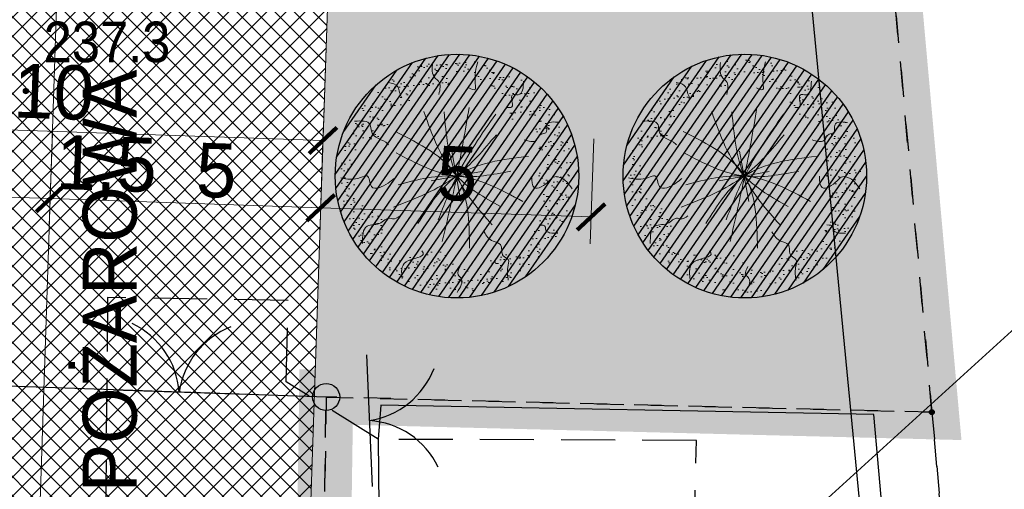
# Model space of a CAD drawing. Extents: x 40810 to 6568062, y -66833 to 5647073.
# Tile 23 of 35: x 6567818 to 6567836, y 5646956 to 5646965. Entities that reach past the tile are written whole.
import ezdxf
from ezdxf.enums import TextEntityAlignment as Align

# ---------------------------------------------------------------- set-up
doc = ezdxf.new("R2010")
doc.units = 0
doc.header["$MEASUREMENT"] = 0
for name, pattern in [('DGN_STYLE_2191', [1, -0.25, 0.5, -0.25]), ('DGN_STYLE_9021', [7.5, 3.75, 3.75]), ('KTCR02_05', [1.5, 1, -0.5]), ('KTJZ01_05', [2, 1.5, -0.5])]:
    doc.linetypes.add(name, pattern=pattern)
doc.layers.get('0').update_dxf_attribs({"linetype": 'CONTINUOUS'})
doc.layers.get('Defpoints').update_dxf_attribs({"linetype": 'CONTINUOUS'})
for name, color, linetype in [('BDOT1', 7, 'CONTINUOUS'), ('EWID', 7, 'CONTINUOUS'), ('P-hatch-taras-zielony', 65, 'CONTINUOUS'), ('PZAG', 7, 'CONTINUOUS'), ('Z-zielen', 62, 'CONTINUOUS'), ('Z-zielen-drzewa', 62, 'CONTINUOUS')]:
    doc.layers.add(name, color=color, linetype=linetype)
for name, color, linetype, lineweight in [('l. przekrojowa', 1, 'CONTINUOUS', 30), ('l.widokowa', 140, 'CONTINUOUS', 15), ('szraf1', 8, 'CONTINUOUS', 5), ('wymiarowanie', 176, 'CONTINUOUS', 9)]:
    doc.layers.add(name, color=color, linetype=linetype, lineweight=lineweight)
doc.layers.add('P-hatch-zielen', color=7, linetype='CONTINUOUS', true_color=0x849724)
doc.styles.get("Standard").update_dxf_attribs({"font": 'GOTHIC.TTF'})
doc.styles.add('STYLE-GEO_140', font='geo_140.shx', dxfattribs={"bigfont": 'geo_140big.shx'})
doc.dimstyles.new('Skala 1-50', dxfattribs={"dimtxt": 1, "dimasz": 0.5, "dimexe": 0.5, "dimexo": 0.5, "dimgap": 0.2, "dimtad": 1, "dimtxsty": 'Standard', "dimblk": 'ARCHTICK', "dimcen": 0.5, "dimclrd": 256, "dimclre": 256, "dimadec": 0, "dimazin": 0, "dimtfac": 1, "dimtdec": 1, "dimtmove": 1, "dimatfit": 3, "dimldrblk": 'ARCHTICK', "dimfxl": 1, "dimlwd": -1, "dimlwe": -1, "dimarcsym": 0})
pattern_1 = [(45, (0, 0), (-0.1767766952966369, 0.1767766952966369), []), (135, (0, 0), (-0.1767766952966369, -0.1767766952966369), [])]

# ---------------------------------------------------------------- blocks, each defined once
blk = doc.blocks.new('KTOK02_6')
at = {"layer": 'BDOT1', "color": 7, "linetype": 'Continuous'}
for centre, radius, start, end in [((-5.059674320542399, -0.5708176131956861), 5.1048333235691, 6.334216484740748, 66.47685954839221), ((5.078386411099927, -0.5640605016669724), 5.094869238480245, 113.457350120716, 173.7297967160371)]:
    blk.add_arc(centre, radius, start, end, dxfattribs=at)
blk = doc.blocks.new('DWG_H0_11')
at = {"layer": 'BDOT1', "linetype": 'Continuous'}
blk.add_hatch(color=7, dxfattribs=at).paths.add_polyline_path([(0.08999999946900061, -2.728484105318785e-10, 0.9999999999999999), (-0.09000000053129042, -2.728484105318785e-10, 0.9999999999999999)], flags=16)
at = {"layer": 'BDOT1', "color": 7, "linetype": 'Continuous'}
blk.add_lwpolyline([(0.08999999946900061, -2.728484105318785e-10, 0.9999999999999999), (-0.09000000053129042, -2.728484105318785e-10, 0.9999999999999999)], format="xyb", close=True, dxfattribs=at)
blk = doc.blocks.new('RTPW01_1')
at = {"layer": 'BDOT1', "color": 7, "linetype": 'Continuous'}
blk.add_circle((-5.311449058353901e-10, -2.728484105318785e-10), 0.09, dxfattribs=at)
blk.add_blockref('DWG_H0_11', (-5.311449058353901e-10, -2.728484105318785e-10), dxfattribs=at)
blk = doc.blocks.new('EGBP04_1')
at = {"layer": 'EWID', "color": 92, "linetype": 'Continuous'}
blk.add_circle((-2.328306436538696e-10, 3.899913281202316e-09), 0.5, dxfattribs=at)
blk = doc.blocks.new('Y0_18R')
at = {"layer": 'EWID', "linetype": 'Continuous'}
h = blk.add_hatch(color=7, dxfattribs=at)
edge = h.paths.add_edge_path()
edge.add_arc((4.536559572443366e-09, 1.815351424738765e-09), 0.09, 0, 360)
at = {"layer": 'EWID', "color": 92, "linetype": 'Continuous'}
blk.add_circle((4.536559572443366e-09, 1.815351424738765e-09), 0.09, dxfattribs=at)
blk = doc.blocks.new('_ArchTick')
at = {"color": 0, "linetype": 'ByBlock', "const_width": 0.15}
blk.add_lwpolyline([(-0.5, -0.5), (0.5, 0.5)], dxfattribs=at)
blk = doc.blocks.new('*D209')
at = {"layer": 'Defpoints', "color": 0}
for p in [(6567823.374637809, 5646963.254577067), (6567828.371789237, 5646963.085824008), (6567823.309118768, 5646961.314413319)]:
    blk.add_point(p, dxfattribs=at)
at = {"layer": 'wymiarowanie'}
for p, q in [((6567823.357762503, 5646962.754861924), (6567823.292243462, 5646960.814698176)), ((6567828.35491393, 5646962.586108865), (6567828.28939489, 5646960.645945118)), ((6567828.306270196, 5646961.145660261), (6567823.309118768, 5646961.314413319))]:
    blk.add_line(p, q, dxfattribs=at)
at = {"layer": 'wymiarowanie', "linetype": 'Continuous', "xscale": 0.5, "yscale": 0.5, "zscale": 0.5}
for p, rotation in [((6567823.309118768, 5646961.314413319), 178.0658650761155), ((6567828.306270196, 5646961.145660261), 358.0658650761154)]:
    blk.add_blockref('_ArchTick', p, dxfattribs=dict(at, rotation=rotation))
at = {"layer": 'wymiarowanie', "color": 0, "linetype": 'Continuous', "insert": (6567825.831744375, 5646961.942207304), "char_height": 1, "attachment_point": 5, "rotation": 358.0658650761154}
blk.add_mtext('5', dxfattribs=at)
blk = doc.blocks.new('*D210')
at = {"layer": 'Defpoints', "color": 0}
for p in [(6567818.369492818, 5646963.186623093), (6567823.374637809, 5646963.254577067), (6567818.311967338, 5646961.483166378)]:
    blk.add_point(p, dxfattribs=at)
at = {"layer": 'wymiarowanie'}
for p, q in [((6567823.357762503, 5646962.754861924), (6567823.292243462, 5646960.814698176)), ((6567818.352617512, 5646962.68690795), (6567818.295092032, 5646960.983451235)), ((6567823.309118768, 5646961.314413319), (6567818.311967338, 5646961.483166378))]:
    blk.add_line(p, q, dxfattribs=at)
at = {"layer": 'wymiarowanie', "linetype": 'Continuous', "xscale": 0.5, "yscale": 0.5, "zscale": 0.5}
for p, rotation in [((6567818.311967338, 5646961.483166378), 178.0658650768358), ((6567823.309118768, 5646961.314413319), 358.0658650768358)]:
    blk.add_blockref('_ArchTick', p, dxfattribs=dict(at, rotation=rotation))
at = {"layer": 'wymiarowanie', "color": 0, "linetype": 'Continuous', "insert": (6567821.381315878, 5646961.998620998), "char_height": 1, "attachment_point": 5, "rotation": 358.06586507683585}
blk.add_mtext('5', dxfattribs=at)
blk = doc.blocks.new('*D232')
at = {"layer": 'Defpoints', "color": 0}
for p in [(6567813.464604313, 5646966.083186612), (6567823.458762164, 5646965.745685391), (6567823.35104525, 5646962.555949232)]:
    blk.add_point(p, dxfattribs=at)
at = {"layer": 'wymiarowanie'}
for p, q in [((6567813.447729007, 5646965.583471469), (6567813.340012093, 5646962.393735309)), ((6567823.441886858, 5646965.245970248), (6567823.334169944, 5646962.056234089)), ((6567813.356887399, 5646962.893450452), (6567823.35104525, 5646962.555949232))]:
    blk.add_line(p, q, dxfattribs=at)
at = {"layer": 'wymiarowanie', "linetype": 'Continuous', "xscale": 0.5, "yscale": 0.5, "zscale": 0.5}
for p, rotation in [((6567813.356887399, 5646962.893450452), 178.0658650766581), ((6567823.35104525, 5646962.555949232), 358.0658650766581)]:
    blk.add_blockref('_ArchTick', p, dxfattribs=dict(at, rotation=rotation))
at = {"layer": 'wymiarowanie', "color": 0, "linetype": 'Continuous', "insert": (6567818.378440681, 5646963.449439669), "char_height": 1, "attachment_point": 5, "rotation": 358.0658650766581}
blk.add_mtext('10', dxfattribs=at)
blk = doc.blocks.new('*D238')
at = {"layer": 'Defpoints', "color": 0}
for p in [(6567816.8424255, 5646962.410420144), (6567818.341570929, 5646962.359794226), (6567816.812821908, 5646961.533792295)]:
    blk.add_point(p, dxfattribs=at)
at = {"layer": 'wymiarowanie'}
for p, q in [((6567816.825550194, 5646961.910705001), (6567816.795946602, 5646961.034077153)), ((6567818.324695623, 5646961.860079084), (6567818.29509203, 5646960.983451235)), ((6567818.311967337, 5646961.483166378), (6567816.812821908, 5646961.533792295))]:
    blk.add_line(p, q, dxfattribs=at)
at = {"layer": 'wymiarowanie', "linetype": 'Continuous', "xscale": 0.5, "yscale": 0.5, "zscale": 0.5}
for p, rotation in [((6567816.812821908, 5646961.533792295), 178.065865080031), ((6567818.311967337, 5646961.483166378), 358.065865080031)]:
    blk.add_blockref('_ArchTick', p, dxfattribs=dict(at, rotation=rotation))
at = {"layer": 'wymiarowanie', "color": 0, "linetype": 'Continuous', "insert": (6567819.349432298, 5646962.03828572), "char_height": 1, "attachment_point": 5, "rotation": 358.065865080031}
blk.add_mtext('1,5', dxfattribs=at)
blk = doc.blocks.new('A$C6C6A0645')
at = {"layer": 'P-hatch-taras-zielony', "lineweight": 5}
h = blk.add_hatch(dxfattribs=at)
h.set_pattern_fill('AR-SAND', color=129, scale=0.005211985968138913, angle=-78.11946695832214, style=0)
h.set_pattern_definition([(319.3805330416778, (-238.6443200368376, 102.3054320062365), (0.2479005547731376, 0.06067476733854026), [0, -0.2012243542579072, 0, -0.2250535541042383, 0, -0.2151247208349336]), (289.3805330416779, (-238.6443200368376, 102.3054320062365), (0.4138390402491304, -0.1523567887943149), [0, -0.1085552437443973, 0, -0.1813666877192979, 0, -0.06950183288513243]), (249.3805330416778, (-238.6778427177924, 102.4647768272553), (0.08560653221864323, -0.4032787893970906), [0, -0.0661922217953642, 0, -0.2382919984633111, 0, -0.3111034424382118]), (239.3805330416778, (-238.6778427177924, 102.4647768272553), (0.1956311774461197, -0.3655194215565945), [0, -0.0330961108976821, 0, -0.1562136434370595, 0, -0.1787189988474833])])
edge = h.paths.add_edge_path()
edge.add_spline(control_points=[(4.344609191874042, 2.29854024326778), (4.239852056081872, 2.299579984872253), (4.135094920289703, 2.300619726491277), (4.007555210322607, 2.265408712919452)], knot_values=[0, 0, 0, 0, 0.200901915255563, 0.200901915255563, 0.200901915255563, 0.200901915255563], degree=3, periodic=0)
edge.add_spline(control_points=[(4.007555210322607, 2.265408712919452), (3.990323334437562, 2.211900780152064), (3.902117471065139, 1.955435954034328), (3.857649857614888, 1.664367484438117), (3.389467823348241, 1.501675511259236), (3.544837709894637, 1.217970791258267), (3.397926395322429, 1.00621705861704), (3.254534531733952, 0.8968923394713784), (3.206195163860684, 0.866667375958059)], knot_values=[2.339544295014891, 2.339544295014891, 2.339544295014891, 2.339544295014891, 2.415302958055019, 2.701715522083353, 2.916319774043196, 2.98729484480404, 3.189753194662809, 3.286634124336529, 3.286634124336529, 3.286634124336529, 3.286634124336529], degree=3, periodic=0)
edge.add_spline(control_points=[(3.206195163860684, 0.866667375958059), (3.244670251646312, 0.8505992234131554), (3.332221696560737, 0.841808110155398), (3.359790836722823, 0.6868656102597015), (3.581782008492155, 0.8117058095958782), (3.606123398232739, 0.638193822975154), (3.62115894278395, 0.5310164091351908)], knot_values=[0, 0, 0, 0, 0.07398957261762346, 0.1244443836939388, 0.2101415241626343, 0.3486032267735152, 0.3486032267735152, 0.3486032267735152, 0.3486032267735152], degree=3, periodic=0)
edge.add_arc((2.172421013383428, 2.155803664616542), 2.17687280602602, 311.7217208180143, 3.759555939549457)
edge = h.paths.add_edge_path()
edge.add_spline(control_points=[(3.62115894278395, 0.5310164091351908), (3.606123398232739, 0.638193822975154), (3.581782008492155, 0.8117058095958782), (3.359790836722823, 0.6868656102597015), (3.332221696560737, 0.841808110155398), (3.244670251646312, 0.8505992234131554), (3.206195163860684, 0.866667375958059)], knot_values=[0, 0, 0, 0, 0.1384617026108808, 0.2241588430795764, 0.2746136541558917, 0.3486032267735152, 0.3486032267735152, 0.3486032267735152, 0.3486032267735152], degree=3, periodic=0)
edge.add_spline(control_points=[(3.206195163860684, 0.866667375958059), (3.102421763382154, 0.8017813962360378), (2.819681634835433, 0.6986057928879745), (2.521411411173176, 0.6628694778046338), (2.348075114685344, 0.5936557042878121)], knot_values=[3.286634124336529, 3.286634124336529, 3.286634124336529, 3.286634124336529, 3.494614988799, 3.808546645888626, 3.808546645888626, 3.808546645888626, 3.808546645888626], degree=3, periodic=0)
edge.add_spline(control_points=[(2.348075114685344, 0.593655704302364), (2.385904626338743, 0.5401912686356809), (2.488663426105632, 0.4539958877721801), (2.617950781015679, 0.4051685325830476), (2.642215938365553, 0.1977856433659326), (2.544941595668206, 0.083040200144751), (2.474543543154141, -1.797525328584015e-06)], knot_values=[0, 0, 0, 0, 0.1059121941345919, 0.1660643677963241, 0.2352088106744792, 0.4163213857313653, 0.4163213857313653, 0.4163213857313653, 0.4163213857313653], degree=3, periodic=0)
edge.add_arc((2.172421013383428, 2.155803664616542), 2.17687280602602, 277.9776847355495, 281.8805330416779)
edge.add_arc((2.172421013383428, 2.155803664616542), 2.17687280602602, 281.8805330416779, 311.7217208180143)
edge = h.paths.add_edge_path()
edge.add_spline(control_points=[(2.474543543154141, -1.797525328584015e-06), (2.544941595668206, 0.083040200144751), (2.642215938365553, 0.1977856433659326), (2.617950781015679, 0.4051685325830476), (2.488663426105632, 0.4539958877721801), (2.385904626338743, 0.5401912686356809), (2.348075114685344, 0.593655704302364)], knot_values=[0, 0, 0, 0, 0.1811125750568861, 0.2502570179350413, 0.3104091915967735, 0.4163213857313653, 0.4163213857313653, 0.4163213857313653, 0.4163213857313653], degree=3, periodic=0)
edge.add_spline(control_points=[(2.348075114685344, 0.5936557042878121), (2.32882449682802, 0.5859688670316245), (2.188643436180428, 0.5254727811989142), (1.975819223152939, 0.3725573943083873), (1.672758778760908, 0.5380361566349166), (1.417404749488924, 0.4748820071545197), (1.114230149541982, 0.5836629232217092), (1.0859333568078, 0.8247965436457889), (1.015688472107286, 0.9601815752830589), (0.9996707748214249, 0.9856008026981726)], knot_values=[3.808546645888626, 3.808546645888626, 3.808546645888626, 3.808546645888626, 3.843411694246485, 4.063422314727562, 4.209397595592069, 4.38226876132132, 4.507522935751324, 4.708265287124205, 4.758263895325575, 4.758263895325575, 4.758263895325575, 4.758263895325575], degree=3, periodic=0)
edge.add_spline(control_points=[(0.9996707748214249, 0.9856008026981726), (0.9742235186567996, 0.9753467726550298), (0.9176547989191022, 0.9430040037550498), (0.9120265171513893, 0.8002119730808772), (0.7032821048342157, 0.8205952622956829), (0.5892920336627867, 0.7708249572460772), (0.5188120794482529, 0.7400520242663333)], knot_values=[0, 0, 0, 0, 0.04391697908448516, 0.1088246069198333, 0.1938589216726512, 0.331601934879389, 0.331601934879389, 0.331601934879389, 0.331601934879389], degree=3, periodic=0)
edge.add_arc((2.172421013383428, 2.155803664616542), 2.17687280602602, 220.5687720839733, 277.9776847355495)
edge = h.paths.add_edge_path()
edge.add_spline(control_points=[(0.5188120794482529, 0.7400520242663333), (0.5892920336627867, 0.7708249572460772), (0.7032821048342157, 0.8205952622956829), (0.9120265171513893, 0.8002119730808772), (0.9176547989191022, 0.9430040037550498), (0.9742235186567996, 0.9753467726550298), (0.9996707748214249, 0.9856008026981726)], knot_values=[0, 0, 0, 0, 0.1377430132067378, 0.2227773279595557, 0.2876849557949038, 0.331601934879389, 0.331601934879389, 0.331601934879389, 0.331601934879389], degree=3, periodic=0)
edge.add_spline(control_points=[(0.9996707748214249, 0.9856008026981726), (0.9522939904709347, 1.060785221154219), (0.8401889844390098, 1.166715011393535), (0.4258883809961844, 1.22098185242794), (0.5541829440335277, 1.795720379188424), (0.7973674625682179, 2.150314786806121), (0.6487057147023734, 2.298346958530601), (0.6047653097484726, 2.378675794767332), (0.5927916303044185, 2.405354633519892)], knot_values=[4.758263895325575, 4.758263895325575, 4.758263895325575, 4.758263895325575, 4.90614865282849, 5.013450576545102, 5.410854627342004, 5.57422102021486, 5.679343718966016, 5.729666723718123, 5.729666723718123, 5.729666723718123, 5.729666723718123], degree=3, periodic=0)
edge.add_spline(control_points=[(0.5927916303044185, 2.405354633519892), (0.5279954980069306, 2.419452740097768), (0.4049234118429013, 2.804828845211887), (0.1760691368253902, 2.721808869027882), (0.05948458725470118, 2.679516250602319)], knot_values=[0, 0, 0, 0, 0.1786739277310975, 0.3642147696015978, 0.3642147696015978, 0.3642147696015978, 0.3642147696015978], degree=3, periodic=0)
edge.add_arc((2.172421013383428, 2.155803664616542), 2.17687280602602, 166.0792107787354, 220.5687720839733)
edge = h.paths.add_edge_path()
edge.add_spline(control_points=[(0.05948458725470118, 2.679516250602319), (0.1760691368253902, 2.721808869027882), (0.4049234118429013, 2.804828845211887), (0.5279954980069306, 2.419452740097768), (0.5927916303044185, 2.405354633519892)], knot_values=[0, 0, 0, 0, 0.1855408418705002, 0.3642147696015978, 0.3642147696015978, 0.3642147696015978, 0.3642147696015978], degree=3, periodic=0)
edge.add_spline(control_points=[(0.5927916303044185, 2.405354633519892), (0.5475404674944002, 2.506179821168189), (0.520392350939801, 2.735122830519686), (0.441939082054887, 3.030537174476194), (0.5960681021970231, 3.267545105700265), (0.7955748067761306, 3.256964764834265), (0.9753814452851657, 3.238068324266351), (1.050632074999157, 3.259132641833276)], knot_values=[5.729666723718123, 5.729666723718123, 5.729666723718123, 5.729666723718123, 5.919848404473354, 6.123889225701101, 6.239569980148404, 6.332677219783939, 6.468282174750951, 6.468282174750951, 6.468282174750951, 6.468282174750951], degree=3, periodic=0)
edge.add_spline(control_points=[(1.050632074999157, 3.259132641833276), (1.025965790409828, 3.280392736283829), (0.9168468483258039, 3.340718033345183), (0.8898117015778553, 3.651706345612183), (0.6468690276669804, 3.594827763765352), (0.511674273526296, 3.563175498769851)], knot_values=[0, 0, 0, 0, 0.05586705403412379, 0.2107448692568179, 0.4050750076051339, 0.4050750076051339, 0.4050750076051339, 0.4050750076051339], degree=3, periodic=0)
edge.add_arc((2.172421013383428, 2.155803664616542), 2.17687280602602, 139.7209533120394, 166.0792107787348)
edge = h.paths.add_edge_path()
edge.add_spline(control_points=[(1.050632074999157, 3.259132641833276), (1.093099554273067, 3.271020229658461), (1.15452384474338, 3.312936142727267), (1.148685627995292, 3.428868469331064), (1.279244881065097, 3.534028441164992), (1.217834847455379, 3.708823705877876), (1.294213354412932, 3.789966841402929), (1.390235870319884, 3.89197941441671), (1.507700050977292, 3.967194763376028), (1.640013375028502, 4.023090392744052)], knot_values=[6.468282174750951, 6.468282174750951, 6.468282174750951, 6.468282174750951, 6.544810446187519, 6.613006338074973, 6.632622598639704, 6.825048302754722, 6.825048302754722, 6.825048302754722, 7.066964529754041, 7.066964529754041, 7.066964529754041, 7.066964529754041], degree=3, periodic=0)
edge.add_spline(control_points=[(1.640013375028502, 4.023090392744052), (1.614912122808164, 4.100765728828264), (1.610454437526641, 4.179229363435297), (1.605996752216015, 4.25769299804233)], knot_values=[0, 0, 0, 0, 0.1391398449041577, 0.1391398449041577, 0.1391398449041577, 0.1391398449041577], degree=3, periodic=0)
edge.add_arc((2.172421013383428, 2.155803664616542), 2.17687280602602, 105.0819831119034, 139.7209533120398)
edge.add_spline(control_points=[(0.511674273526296, 3.563175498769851), (0.6468690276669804, 3.594827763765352), (0.8898117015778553, 3.651706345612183), (0.9168468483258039, 3.340718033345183), (1.025965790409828, 3.280392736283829), (1.050632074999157, 3.259132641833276)], knot_values=[0, 0, 0, 0, 0.1943301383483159, 0.3492079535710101, 0.4050750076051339, 0.4050750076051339, 0.4050750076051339, 0.4050750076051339], degree=3, periodic=0)
edge = h.paths.add_edge_path()
edge.add_spline(control_points=[(2.5028215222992, 3.793813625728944), (2.503699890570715, 3.796582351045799), (2.520050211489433, 3.845408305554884), (2.577435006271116, 3.926177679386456), (2.791773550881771, 3.968090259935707), (2.737982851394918, 4.143432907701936), (2.699823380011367, 4.267822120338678)], knot_values=[0, 0, 0, 0, 0.004969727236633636, 0.08801389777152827, 0.1589231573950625, 0.3320291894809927, 0.3320291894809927, 0.3320291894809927, 0.3320291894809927], degree=3, periodic=0)
edge.add_arc((2.172421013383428, 2.155803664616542), 2.17687280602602, 75.97913453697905, 101.8805330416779)
edge.add_arc((2.172421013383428, 2.155803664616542), 2.17687280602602, 101.8805330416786, 105.081983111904)
edge.add_spline(control_points=[(1.605996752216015, 4.25769299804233), (1.610454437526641, 4.179229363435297), (1.614912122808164, 4.100765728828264), (1.640013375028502, 4.023090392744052)], knot_values=[0, 0, 0, 0, 0.1391398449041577, 0.1391398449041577, 0.1391398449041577, 0.1391398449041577], degree=3, periodic=0)
edge.add_spline(control_points=[(1.640013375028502, 4.023090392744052), (1.692114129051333, 4.045100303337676), (1.885445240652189, 4.11267102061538), (2.182437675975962, 4.161193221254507), (2.385491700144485, 3.973029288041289), (2.465107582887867, 3.845577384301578), (2.5028215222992, 3.793813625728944)], knot_values=[0.2419162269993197, 0.2419162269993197, 0.2419162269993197, 0.2419162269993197, 0.3371750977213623, 0.5804352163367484, 0.7045318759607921, 0.8060522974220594, 0.8060522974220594, 0.8060522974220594, 0.8060522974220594], degree=3, periodic=0)
edge = h.paths.add_edge_path()
edge.add_spline(control_points=[(2.5028215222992, 3.793813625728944), (2.559871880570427, 3.715509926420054), (2.704306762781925, 3.561311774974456), (3.152077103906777, 3.833307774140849), (3.174217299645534, 3.231579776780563), (3.728070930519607, 3.461884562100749), (3.615544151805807, 3.030110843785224), (3.646848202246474, 2.858711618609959)], knot_values=[0.8060522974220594, 0.8060522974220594, 0.8060522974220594, 0.8060522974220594, 0.9596235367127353, 1.167461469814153, 1.394900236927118, 1.562469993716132, 1.836610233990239, 1.836610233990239, 1.836610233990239, 1.836610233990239], degree=3, periodic=0)
edge.add_spline(control_points=[(3.646848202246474, 2.858711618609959), (3.716127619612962, 2.863654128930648), (3.806845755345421, 2.883676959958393), (3.873964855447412, 3.0771613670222), (4.015593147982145, 3.099605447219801), (4.125575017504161, 3.117034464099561)], knot_values=[0, 0, 0, 0, 0.1067282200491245, 0.1557493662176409, 0.3261141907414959, 0.3261141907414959, 0.3261141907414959, 0.3261141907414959], degree=3, periodic=0)
edge.add_arc((2.172421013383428, 2.155803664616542), 2.17687280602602, 26.20377578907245, 75.97913453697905)
edge.add_spline(control_points=[(2.699823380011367, 4.267822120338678), (2.737982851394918, 4.143432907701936), (2.791773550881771, 3.968090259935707), (2.577435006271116, 3.926177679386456), (2.520050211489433, 3.845408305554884), (2.503699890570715, 3.796582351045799), (2.5028215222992, 3.793813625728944)], knot_values=[0, 0, 0, 0, 0.1731060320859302, 0.2440152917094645, 0.3270594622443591, 0.3320291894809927, 0.3320291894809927, 0.3320291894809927, 0.3320291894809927], degree=3, periodic=0)
edge = h.paths.add_edge_path()
edge.add_spline(control_points=[(3.646848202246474, 2.858711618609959), (3.65595329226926, 2.808858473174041), (3.712418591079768, 2.67559544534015), (4.137935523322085, 2.736935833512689), (4.063967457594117, 2.440578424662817), (4.007555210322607, 2.265408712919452)], knot_values=[1.836610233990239, 1.836610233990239, 1.836610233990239, 1.836610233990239, 1.916346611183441, 2.091532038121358, 2.339544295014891, 2.339544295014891, 2.339544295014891, 2.339544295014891], degree=3, periodic=0)
edge.add_spline(control_points=[(4.007555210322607, 2.265408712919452), (4.135094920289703, 2.300619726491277), (4.239852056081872, 2.299579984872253), (4.344609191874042, 2.29854024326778)], knot_values=[0, 0, 0, 0, 0.200901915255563, 0.200901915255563, 0.200901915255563, 0.200901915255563], degree=3, periodic=0)
edge.add_arc((2.172421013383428, 2.155803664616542), 2.17687280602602, 3.759555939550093, 26.20377578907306)
edge.add_spline(control_points=[(4.125575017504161, 3.117034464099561), (4.015593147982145, 3.099605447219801), (3.873964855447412, 3.0771613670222), (3.806845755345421, 2.883676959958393), (3.716127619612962, 2.863654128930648), (3.646848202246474, 2.858711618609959)], knot_values=[0, 0, 0, 0, 0.170364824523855, 0.2193859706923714, 0.3261141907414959, 0.3261141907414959, 0.3261141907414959, 0.3261141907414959], degree=3, periodic=0)
at = {"layer": 'P-hatch-taras-zielony', "color": 129, "lineweight": 5}
for points in [[(1.605996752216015, 4.25769299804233), (1.702382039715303, 3.897504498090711), (1.763254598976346, 3.787553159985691), (1.592532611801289, 3.657209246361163), (1.727594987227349, 3.374008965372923), (1.840778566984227, 3.284506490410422)], [(2.699823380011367, 4.267822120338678), (2.70675252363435, 3.96715988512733), (2.594998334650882, 3.915319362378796), (2.505595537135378, 3.802083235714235), (2.462323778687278, 3.60412293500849), (2.428560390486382, 3.540362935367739)], [(3.559174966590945, 3.833805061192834), (3.521383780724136, 3.638069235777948), (3.429603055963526, 3.580988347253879), (3.339723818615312, 3.514865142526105)], [(0.511674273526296, 3.563175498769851), (0.8492417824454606, 3.557493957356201), (0.9747922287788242, 3.319507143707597), (1.066100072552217, 3.24428718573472), (1.097487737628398, 3.184791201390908), (1.099866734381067, 3.128634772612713), (1.191650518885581, 3.006300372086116)], [(2.698190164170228, 3.47705043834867), (2.172421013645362, 2.155803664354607), (0.9234619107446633, 1.590109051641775)], [(2.511589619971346, 1.191924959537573), (2.172421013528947, 2.155803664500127), (2.314429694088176, 3.365266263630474)], [(1.318621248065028, 3.16521219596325), (2.170963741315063, 2.166610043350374), (3.107444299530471, 1.625022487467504)], [(1.745541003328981, 3.184966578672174), (2.172421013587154, 2.15580366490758), (2.015824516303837, 0.8378618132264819)], [(3.193485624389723, 3.050884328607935), (2.172421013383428, 2.155803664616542), (1.82179135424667, 1.221969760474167)], [(4.125575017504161, 3.117034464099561), (3.853807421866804, 2.999789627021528), (3.812911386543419, 2.925085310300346), (3.572756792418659, 2.855677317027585)], [(0.05948458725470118, 2.679516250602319), (0.3817860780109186, 2.684837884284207), (0.6271773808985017, 2.415404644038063), (0.6576118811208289, 2.450135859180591)], [(1.133199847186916, 2.643635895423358), (2.172421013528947, 2.155803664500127), (2.862310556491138, 0.9404010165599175)], [(3.279342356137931, 2.680634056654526), (2.172421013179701, 2.155803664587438), (1.449906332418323, 1.285375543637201)], [(0.9163193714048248, 2.117406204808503), (2.172421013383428, 2.155803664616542), (3.474118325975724, 2.245624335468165)], [(3.479091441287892, 1.731158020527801), (2.172421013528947, 2.155803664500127), (1.294858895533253, 2.291470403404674)], [(4.344609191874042, 2.29854024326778), (3.937517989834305, 2.243086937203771), (3.82909161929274, 2.220276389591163), (3.831468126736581, 2.343532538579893)], [(0.063364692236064, 1.616677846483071), (0.3347249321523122, 1.607893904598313), (0.3865587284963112, 1.675455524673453), (0.5458697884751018, 1.680642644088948)], [(4.20520868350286, 1.376990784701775), (3.933252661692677, 1.411217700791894), (3.901388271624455, 1.51782796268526), (3.684536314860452, 1.472207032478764), (3.647441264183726, 1.558832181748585)], [(0.5188120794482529, 0.7400520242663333), (0.7484710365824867, 0.8073096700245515), (0.8930390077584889, 0.837723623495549), (0.9372642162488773, 0.9414553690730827), (1.131764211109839, 1.048474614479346), (1.157441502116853, 1.195518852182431), (1.283935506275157, 1.401544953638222)], [(3.62115894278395, 0.5310164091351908), (3.516201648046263, 0.7474648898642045), (3.367828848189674, 0.7351365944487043), (3.323601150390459, 0.8108174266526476), (3.187115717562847, 0.8765330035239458), (3.141458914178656, 1.09355547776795)], [(2.474543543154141, -1.797525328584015e-06), (2.624544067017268, 0.2765949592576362), (2.599813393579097, 0.3941483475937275), (2.512310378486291, 0.451282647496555), (2.319706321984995, 0.6940489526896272), (2.516108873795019, 0.7920246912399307)], [(1.601705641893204, 0.05507541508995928), (1.573093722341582, 0.2064773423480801), (1.603052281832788, 0.2883230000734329), (1.655362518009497, 0.3087716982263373), (1.66677422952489, 0.4339286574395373)]]:
    blk.add_spline(points, degree=3, dxfattribs=at)
blk = doc.blocks.new('A$C08a30843')
at = {"layer": 'P-hatch-zielen', "true_color": 0x598c2b, "transparency": 33554559}
h = blk.add_hatch(dxfattribs=at)
h.set_pattern_fill('ANSI31', color=77, scale=4.999999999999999, angle=8.453181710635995)
h.set_pattern_definition([(53.453181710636, (111784.2425639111, 9785.73925920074), (-12.75350736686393, 9.45323621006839), [])])
edge = h.paths.add_edge_path()
edge.add_arc((0.431200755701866, 0.06408321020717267), 225.0000000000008, 0, 360)
at = {"color": 7, "lineweight": 15}
for p, q in [((-7.757152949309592, 46.58140054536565), (6.124366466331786, -46.82405842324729)), ((-47.51912287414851, -7.062088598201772), (45.88633637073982, 6.819430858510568))]:
    blk.add_line(p, q, dxfattribs=at)
at = {"color": 77, "true_color": 0x598c2b}
blk.add_circle((0.431200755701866, 0.06408321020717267), 225.0000000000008, dxfattribs=at)
at = {"layer": 'Z-zielen', "extrusion": (-0.04949115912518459, -0.004600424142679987, 0.9987639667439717), "xscale": 98.55591359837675, "yscale": 98.55591359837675, "zscale": 98.55591359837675, "rotation": 158.5946450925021}
blk.add_blockref('A$C6C6A0645', (276.8791819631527, 119.6710239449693), dxfattribs=at)

msp = doc.modelspace()

# ---------------------------------------------------------------- hatches: boundary and pattern name
at = {"layer": 'szraf1', "true_color": 0xc7c8ca}
h = msp.add_hatch(dxfattribs=at)
h.set_pattern_fill('ANSI37', color=9, scale=2, style=0)
h.set_pattern_definition(pattern_1)
h.paths.add_polyline_path([(6567823.290277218, 5646949.789298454), (6567823.249822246, 5646947.075506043), (6567815.664571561, 5646947.380083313, 0.1966573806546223), (6567818.004233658, 5646952.370491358), (6567818.831690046, 5646976.873305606, 0.1608154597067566), (6567817.350105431, 5646983.958499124), (6567809.203317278, 5646997.767785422, 0.2654325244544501), (6567799.729148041, 5647003.178499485), (6567753.06303861, 5647002.389708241, 0.2081719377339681), (6567747.979839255, 5647000.074529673), (6567747.209997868, 5647008.789999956), (6567747.350053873, 5647008.792367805, 0.1638587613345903), (6567751.584473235, 5647007.366387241), (6567799.729148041, 5647008.178499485, -0.2744804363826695), (6567813.50975784, 5647000.308369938), (6567821.656545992, 5646986.49908364, -0.14264435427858), (6567823.866820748, 5646977.829202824), (6567822.996147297, 5646952.046635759, 0.08184528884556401)])
at = {"layer": 'szraf1', "linetype": 'Continuous'}
h = msp.add_hatch(dxfattribs=at)
h.set_pattern_fill('ANSI37', color=40, scale=2, style=0)
h.set_pattern_definition(pattern_1)
h.paths.add_polyline_path([(6567813.016186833, 5646947.486426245), (6567815.626365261, 5646947.346295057, 0.2076535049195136), (6567818.004235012, 5646952.370531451), (6567818.869669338, 5646977.997956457, 0.1426443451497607), (6567817.350105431, 5646983.958499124), (6567812.569733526, 5646992.06151138), (6567801.528724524, 5646992.601878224, -0.3950589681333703), (6567800.577751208, 5646993.583748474), (6567800.415611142, 5647003.157058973), (6567796.415598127, 5647003.123956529), (6567796.571625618, 5646993.911553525, -0.4191824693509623), (6567795.571769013, 5646992.894619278), (6567776.232098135, 5646993.83994063), (6567775.170294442, 5646972.144708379), (6567787.446400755, 5646971.543893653), (6567787.304639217, 5646968.64736061), (6567797.092923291, 5646968.168304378), (6567797.23468483, 5646971.06483742), (6567815.62616289, 5646970.164725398, -0.3999617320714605), (6567817.052837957, 5646968.666518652), (6567816.505089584, 5646952.421157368, -0.299344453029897)])
h.paths.add_polyline_path([(6567795.834244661, 5646973.135771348), (6567797.332451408, 5646973.062446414), (6567797.308009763, 5646972.563044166), (6567815.631408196, 5646971.666264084, 0.418656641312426), (6567817.203878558, 5646973.113844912), (6567817.370523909, 5646978.048582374, 0.1426443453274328), (6567816.058173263, 5646983.196323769), (6567812.161408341, 5646989.801570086, 0.2970977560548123), (6567811.150230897, 5646990.629188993), (6567801.519085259, 5646991.100554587, 0.414213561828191), (6567800.471397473, 5646990.150633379), (6567800.448321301, 5646989.679131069), (6567794.594661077, 5646989.965619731), (6567794.666620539, 5646991.435926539), (6567781.462425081, 5646992.082163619), (6567777.656979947, 5646992.268408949), (6567776.741826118, 5646973.569590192), (6567787.519725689, 5646973.042100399), (6567787.537144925, 5646973.529311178), (6567789.041762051, 5646973.455672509), (6567788.876113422, 5646970.072245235), (6567795.668041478, 5646969.739836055)], flags=16)
at = {"layer": 'Z-zielen', "linetype": 'Continuous'}
h = msp.add_hatch(dxfattribs=at)
h.set_pattern_fill('STIPPLE', color=256, style=0)
h.set_pattern_definition([(0, (0.04, 0.02), (0, 1), [0, -1]), (0, (0.36, 0.04), (0, 1), [0, -1]), (0, (0.18, 0.26), (0, 1), [0, -1]), (0, (0.4, 0.42), (0, 1), [0, -1]), (0, (0.14, 0.48), (0, 1), [0, -1]), (0, (0.22, 0.72), (0, 1), [0, -1]), (0, (0.08, 0.9), (0, 1), [0, -1]), (0, (0.4, 0.88), (0, 1), [0, -1]), (0, (0.64, 0.92), (0, 1), [0, -1]), (0, (0.76, 0.68), (0, 1), [0, -1]), (0, (0.96, 0.66), (0, 1), [0, -1]), (0, (0.96, 0.3), (0, 1), [0, -1]), (0, (0.78, 0.18), (0, 1), [0, -1]), (0, (0.5, 0.24), (0, 1), [0, -1]), (0, (0.68, 0.42), (0, 1), [0, -1]), (0, (0.5, 0.6), (0, 1), [0, -1]), (0, (0.92, 0.04), (0, 1), [0, -1])])
h.paths.add_polyline_path([(6567834.600000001, 5646957.495000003), (6567823.191362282, 5646957.827383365), (6567823.444938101, 5646965.336324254), (6567828.442089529, 5646965.167571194), (6567828.863972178, 5646977.660449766), (6567823.866820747, 5646977.829202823, 0.1426547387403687), (6567821.656545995, 5646986.499083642), (6567813.2373845, 5647000.769395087, 0.2607595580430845), (6567799.458200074, 5647008.176205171), (6567751.703012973, 5647007.367391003), (6567753.913369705, 5647007.404827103), (6567751.011241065, 5647008.834453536), (6567829.898409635, 5647009.741269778)])
h.paths.add_polyline_path([(6567821.79, 5646988.53), (6567828.8, 5646988.46), (6567828.94, 5647000.44), (6567821.94, 5647000.52)], flags=16)
h.paths.add_polyline_path([(6567821.940000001, 5647003.02), (6567820.471388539, 5647003.038372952), (6567820.303639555, 5646991.746975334), (6567818.547591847, 5646991.768944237), (6567820.448493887, 5646988.546803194), (6567821.790000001, 5646988.53)], flags=16)
h.paths.add_polyline_path([(6567829.530103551, 5646985.826366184, 0.9999999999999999), (6567825.131237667, 5646985.826366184, 0.9999999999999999)], flags=16)
h.paths.add_polyline_path([(6567821.94, 5647003.02), (6567825.040000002, 5647003.02), (6567825.040000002, 5647000.52), (6567821.94, 5647000.52)], flags=16)
edge = h.paths.add_edge_path()
edge.add_arc((6567747.431800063, 5647001.680976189), 7.111861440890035, 279.14085864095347, 5.919009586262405, ccw=False)
edge.add_line((6567748.561161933, 5646994.662188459), (6567748.005706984, 5647000.103134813))
edge.add_arc((6567753.177665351, 5646995.400115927), 6.990532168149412, 91.00105870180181, 137.7187995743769, ccw=False)
edge.add_line((6567753.055534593, 5647002.389581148), (6567754.503133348, 5647002.41409866))

# ---------------------------------------------------------------- linework, layer by layer
at = {"layer": 'BDOT1', "color": 7, "linetype": 'KTCR02_05'}
msp.add_lwpolyline([(6567817.92, 5646945.33), (6567823.82, 5646945.15), (6567822.54, 5646949.25), (6567822.61, 5646952.14), (6567823.51, 5646952.91), (6567825.99, 5646952.73), (6567826, 5646950.66), (6567830.11, 5646950.6), (6567830.25, 5646957.02), (6567824.37, 5646957.04), (6567822.67, 5646958.1), (6567822.71, 5646959.6), (6567819.37, 5646959.66), (6567819.28, 5646949.58)], close=True, dxfattribs=at)
at = {"layer": 'BDOT1', "color": 7, "linetype": 'Continuous'}
for points in [[(6567824.15579638, 5646958.601415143), (6567824.26, 5646956.17)], [(6567819.478738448, 5646957.952758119), (6567821.910999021, 5646957.870621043)]]:
    msp.add_lwpolyline(points, dxfattribs=at)
at = {"layer": 'BDOT1', "color": 7, "linetype": 'DGN_STYLE_9021'}
msp.add_lwpolyline([(6567833.53, 5646957.5), (6567824.42, 5646957.67), (6567824.37, 5646957.04), (6567824.4, 5646953.94), (6567823.51, 5646952.91), (6567823.43, 5646949.55), (6567834.28, 5646949.04), (6567833.53, 5646957.5)], dxfattribs=at)
at = {"layer": 'EWID', "color": 92, "linetype": 'DGN_STYLE_2191'}
for p, q in [((6567830.442964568, 5647003.700267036), (6567834.602388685, 5646957.540215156)), ((6567834.602388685, 5646957.540215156), (6567830.442964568, 5647003.700267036)), ((6567823.249819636, 5646947.075506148), (6567823.41, 5646957.82)), ((6567823.41, 5646957.82), (6567823.249819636, 5646947.075506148)), ((6567823.41, 5646957.82), (6567834.602388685, 5646957.540215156)), ((6567834.602388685, 5646957.540215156), (6567823.41, 5646957.82)), ((6567834.602388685, 5646957.540215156), (6567835.59, 5646946.58)), ((6567835.59, 5646946.58), (6567834.602388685, 5646957.540215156))]:
    msp.add_line(p, q, dxfattribs=at)
at = {"layer": 'l. przekrojowa', "color": 7, "linetype": 'Continuous'}
msp.add_line((6567823.41, 5646957.820000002), (6567813.197620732, 5646958.164870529), dxfattribs=at)
at = {"layer": 'l.widokowa', "color": 5}
for p, q in [((6567818.869669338, 5646977.997956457), (6567818.004235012, 5646952.370531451)), ((6567823.866820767, 5646977.829203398), (6567822.996147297, 5646952.046635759))]:
    msp.add_line(p, q, dxfattribs=at)
at = {"layer": 'PZAG', "color": 53, "linetype": 'Continuous'}
msp.add_lwpolyline([(6567825.77, 5647033.63), (6567833.97, 5646948.51)], dxfattribs=at)
at = {"layer": 'wymiarowanie', "linetype": 'Continuous'}
msp.add_line((6567837.336958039, 5646960.183547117), (6567820.87, 5646945.24), dxfattribs=at)
at = {"layer": 'wymiarowanie', "color": 30, "linetype": 'KTJZ01_05', "const_width": 1}
msp.add_lwpolyline([(6567786.84, 5647009.460000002), (6567747.210000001, 5647008.789999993), (6567747.783237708, 5647002.30028596), (6567752.41, 5646949.92), (6567823.249822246, 5646947.075506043), (6567823.41, 5646957.820000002), (6567834.6, 5646957.54), (6567830.44, 5647003.7), (6567829.857942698, 5647010.192665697), (6567786.84, 5647009.460000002)], dxfattribs=at)

# ---------------------------------------------------------------- block references
at = {"layer": 'BDOT1', "color": 7, "linetype": 'Continuous', "xscale": 0.5, "yscale": 0.5, "zscale": 0.5}
msp.add_blockref('RTPW01_1', (6567817.86, 5646963.47), dxfattribs=at)
at = {"layer": 'BDOT1', "color": 7, "linetype": 'Continuous', "zscale": 0.2999986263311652}
for p, xscale, yscale, rotation in [((6567820.690749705, 5646957.914113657), 0.2999986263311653, 0.2999986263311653, 358.066306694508), ((6567824.21, 5646957.39), 0.2999986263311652, 0.2999986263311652, 272.4544759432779)]:
    msp.add_blockref('KTOK02_6', p, dxfattribs=dict(at, xscale=xscale, yscale=yscale, rotation=rotation))
at = {"layer": 'EWID', "color": 92, "linetype": 'Continuous', "xscale": 0.5, "yscale": 0.5, "zscale": 0.5}
for name, p in [('EGBP04_1', (6567823.41, 5646957.82)), ('Y0_18R', (6567834.6, 5646957.54))]:
    msp.add_blockref(name, p, dxfattribs=at)
at = {"layer": 'Z-zielen-drzewa', "xscale": 0.01000000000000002, "yscale": 0.01000000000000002, "zscale": 0.01, "rotation": 1.893763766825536}
for p in [(6567825.822909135, 5646961.897962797, -0.0007123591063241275), (6567831.14131649, 5646961.897962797, -0.0007123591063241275)]:
    msp.add_blockref('A$C08a30843', p, dxfattribs=at)

# ---------------------------------------------------------------- texts
at = {"layer": 'BDOT1', "color": 7, "linetype": 'Continuous', "style": 'STYLE-GEO_140', "width": 0.9332799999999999}
msp.add_text('237.3', height=0.75, dxfattribs=at).set_placement((6567819.359955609, 5646964.375), align=Align.MIDDLE_CENTER)
at = {"layer": 'wymiarowanie', "linetype": 'Continuous', "insert": (6567818.910499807, 5646950.789338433), "char_height": 1, "width": 13.12399449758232, "attachment_point": 1, "rotation": 90}
msp.add_mtext('DROGA POŻAROWA', dxfattribs=at)

# ---------------------------------------------------------------- dimensions: what is measured, and where the dimension line sits
at = {"layer": 'wymiarowanie', "linetype": 'Continuous'}
for p1, p2, distance, picture, middle in [((6567813.464604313, 5646966.083186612), (6567823.458762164, 5646965.745685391), -3.1915544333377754, '*D232', (6567818.378440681, 5646963.449439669)), ((6567828.371789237, 5646963.085824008), (6567823.374637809, 5646963.254577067), 1.941269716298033, '*D209', (6567825.831744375, 5646961.942207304))]:
    dim = msp.add_aligned_dim(p1=p1, p2=p2, distance=distance, dimstyle='Skala 1-50', dxfattribs=at)
    dim.commit()
    dim.dimension.update_dxf_attribs({"geometry": picture, "text_midpoint": middle})
for base, p1, p2, angle, picture, middle, dimtype in [((6567818.311967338, 5646961.483166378), (6567823.374637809, 5646963.254577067), (6567818.369492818, 5646963.186623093), 178.0658650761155, '*D210', (6567821.357265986, 5646961.286450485), 160), ((6567816.812821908, 5646961.533792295), (6567818.341570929, 5646962.359794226), (6567816.8424255, 5646962.410420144), 178.06586504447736, '*D238', (6567819.323833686, 5646961.280254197), 161)]:
    dim = msp.add_linear_dim(base=base, p1=p1, p2=p2, angle=angle, dimstyle='Skala 1-50', dxfattribs=at)
    dim.commit()
    dim.dimension.update_dxf_attribs({"geometry": picture, "text_midpoint": middle, "dimtype": dimtype})

doc.saveas('drawing.dxf')
